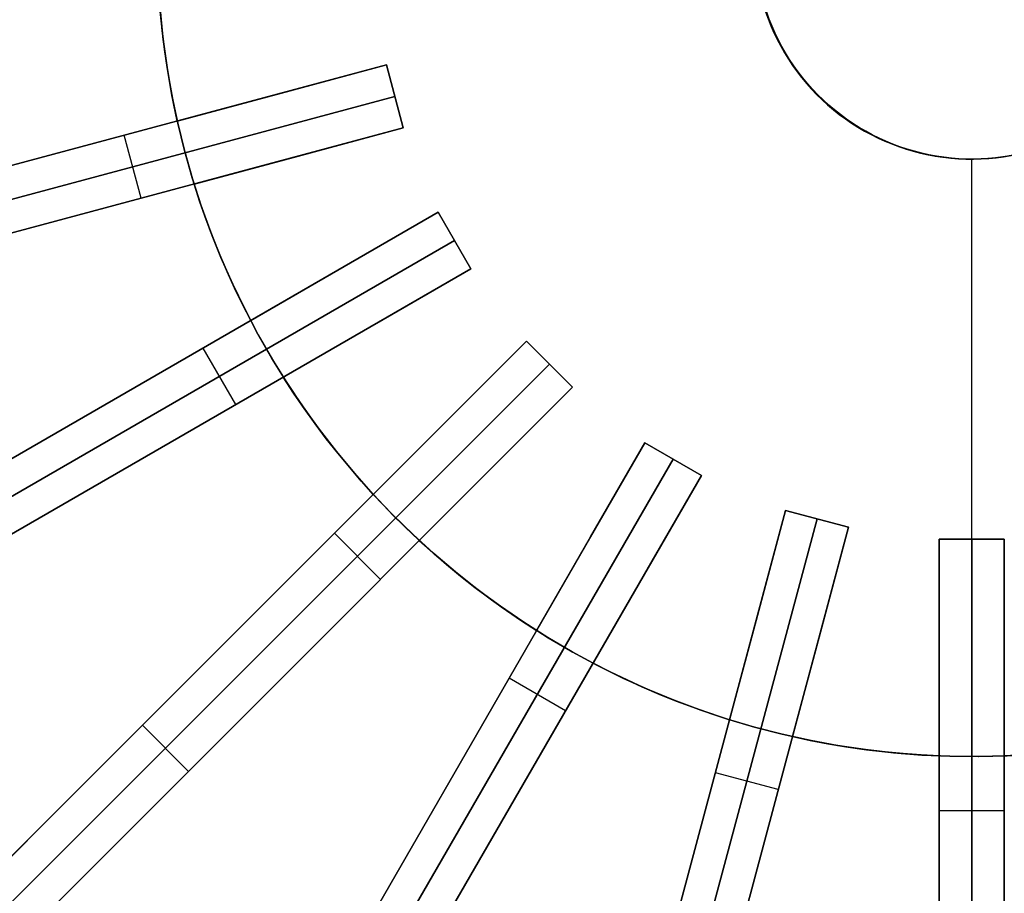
# Model space of a CAD drawing. Header units: millimetres. Extents: x 240 to 1220, y -2840 to -1860.
# Tile 5 of 21: x 555 to 736, y -2525 to -2364. Entities that reach past the tile are written whole.
import ezdxf

# ---------------------------------------------------------------- set-up
doc = ezdxf.new("R2010")
doc.units = ezdxf.units.MM

msp = doc.modelspace()

# ---------------------------------------------------------------- linework, layer by layer
at = {"extrusion": (3.33333e-05, -4.38842e-06, 1)}
msp.add_lwpolyline([(585.11, -2311.18), (583.85, -2316.23), (582.77, -2321.33), (581.86, -2326.46), (581.13, -2331.61), (580.58, -2336.79), (580.21, -2341.99), (580.03, -2347.2), (580.02, -2352.4), (580.19, -2357.61), (580.55, -2362.81), (581.08, -2367.99), (581.8, -2373.15), (582.69, -2378.28), (583.76, -2383.38), (585.01, -2388.44), (586.43, -2393.45), (588.03, -2398.41), (589.79, -2403.31), (591.73, -2408.14), (593.83, -2412.91), (596.1, -2417.6), (598.52, -2422.21), (601.11, -2426.73), (603.85, -2431.16), (606.75, -2435.49), (609.79, -2439.72), (612.98, -2443.84), (616.3, -2447.84), (619.77, -2451.73), (623.37, -2455.5), (627.1, -2459.14), (630.95, -2462.64), (634.92, -2466.02), (639, -2469.25), (643.2, -2472.33), (647.5, -2475.27), (651.9, -2478.06), (656.39, -2480.7), (660.97, -2483.17), (665.64, -2485.49), (670.38, -2487.64), (675.2, -2489.63), (680.08, -2491.45), (685.02, -2493.1), (690.02, -2494.57), (695.06, -2495.87), (700.15, -2497), (705.27, -2497.95), (710.42, -2498.72), (715.6, -2499.31), (720.79, -2499.72), (725.99, -2499.95), (731.2, -2500), (736.41, -2499.86), (741.61, -2499.55), (746.79, -2499.06), (751.96, -2498.38), (757.1, -2497.53), (762.21, -2496.5), (767.27, -2495.3), (772.3, -2493.91), (777.27, -2492.36), (782.18, -2490.63), (787.03, -2488.73), (791.81, -2486.67), (796.52, -2484.44), (801.15, -2482.05), (805.69, -2479.5), (810.14, -2476.8), (814.5, -2473.94), (818.75, -2470.93), (822.9, -2467.77), (826.93, -2464.48), (830.85, -2461.04), (834.64, -2457.47), (838.31, -2453.78), (841.85, -2449.95), (845.25, -2446.01), (848.51, -2441.95), (851.63, -2437.78), (854.61, -2433.5), (857.43, -2429.13), (860.1, -2424.65), (862.62, -2420.09), (864.97, -2415.44), (867.16, -2410.72), (869.19, -2405.92), (871.05, -2401.05), (872.73, -2396.12), (874.25, -2391.14), (875.59, -2386.11), (876.76, -2381.03), (877.74, -2375.92), (878.56, -2370.77), (879.19, -2365.6), (879.64, -2360.41), (879.91, -2355.21), (880, -2350)], dxfattribs=at)
at = {"extrusion": (-3.33333e-05, 4.38842e-06, 1)}
msp.add_lwpolyline([(880, -2350), (879.91, -2355.21), (879.64, -2360.41), (879.19, -2365.6), (878.56, -2370.77), (877.74, -2375.92), (876.76, -2381.03), (875.59, -2386.11), (874.25, -2391.14), (872.73, -2396.12), (871.05, -2401.05), (869.19, -2405.92), (867.16, -2410.72), (864.97, -2415.44), (862.62, -2420.09), (860.1, -2424.65), (857.43, -2429.13), (854.61, -2433.5), (851.63, -2437.78), (848.51, -2441.95), (845.25, -2446.01), (841.85, -2449.95), (838.31, -2453.78), (834.64, -2457.47), (830.85, -2461.04), (826.93, -2464.48), (822.9, -2467.77), (818.75, -2470.93), (814.5, -2473.94), (810.14, -2476.8), (805.69, -2479.5), (801.15, -2482.05), (796.52, -2484.44), (791.81, -2486.67), (787.03, -2488.73), (782.18, -2490.63), (777.27, -2492.36), (772.3, -2493.91), (767.27, -2495.3), (762.21, -2496.5), (757.1, -2497.53), (751.96, -2498.38), (746.79, -2499.06), (741.61, -2499.55), (736.41, -2499.86), (731.2, -2500), (725.99, -2499.95), (720.79, -2499.72), (715.6, -2499.31), (710.42, -2498.72), (705.27, -2497.95), (700.15, -2497), (695.06, -2495.87), (690.02, -2494.57), (685.02, -2493.1), (680.08, -2491.45), (675.2, -2489.63), (670.38, -2487.64), (665.64, -2485.49), (660.97, -2483.17), (656.39, -2480.7), (651.9, -2478.06), (647.5, -2475.27), (643.2, -2472.33), (639, -2469.25), (634.92, -2466.02), (630.95, -2462.64), (627.1, -2459.14), (623.37, -2455.5), (619.77, -2451.73), (616.3, -2447.84), (612.98, -2443.84), (609.79, -2439.72), (606.75, -2435.49), (603.85, -2431.16), (601.11, -2426.73), (598.52, -2422.21), (596.1, -2417.6), (593.83, -2412.91), (591.73, -2408.14), (589.79, -2403.31), (588.03, -2398.41), (586.43, -2393.45), (585.01, -2388.44), (583.76, -2383.38), (582.69, -2378.28), (581.8, -2373.15), (581.08, -2367.99), (580.55, -2362.81), (580.19, -2357.61), (580.02, -2352.4), (580.03, -2347.2), (580.21, -2341.99), (580.58, -2336.79), (581.13, -2331.61), (581.86, -2326.46), (582.77, -2321.33), (583.85, -2316.23), (585.11, -2311.18)], dxfattribs=at)
at = {"extrusion": (0.000125, -1.64566e-05, 1)}
for points in [[(691.27, -2339.63), (690.93, -2340.98), (690.64, -2342.34), (690.4, -2343.71), (690.21, -2345.08), (690.06, -2346.47), (689.96, -2347.85), (689.91, -2349.24), (689.91, -2350.63), (689.96, -2352.02), (690.05, -2353.4), (690.19, -2354.78), (690.39, -2356.16), (690.62, -2357.53), (690.91, -2358.89), (691.24, -2360.24), (691.62, -2361.57), (692.05, -2362.9), (692.52, -2364.2), (693.03, -2365.49), (693.59, -2366.76), (694.2, -2368.01), (694.85, -2369.24), (695.54, -2370.45), (696.27, -2371.63), (697.04, -2372.78), (697.85, -2373.91), (698.7, -2375.01), (699.59, -2376.08), (700.51, -2377.12), (701.47, -2378.12), (702.47, -2379.09), (703.49, -2380.03), (704.55, -2380.93), (705.64, -2381.79), (706.76, -2382.61), (707.91, -2383.39), (709.08, -2384.14), (710.28, -2384.84), (711.5, -2385.5), (712.74, -2386.12), (714.01, -2386.69), (715.29, -2387.22), (716.59, -2387.71), (717.91, -2388.15), (719.24, -2388.54), (720.59, -2388.89), (721.95, -2389.19), (723.31, -2389.44), (724.69, -2389.65), (726.07, -2389.8), (727.45, -2389.91), (728.84, -2389.97), (730.23, -2389.99), (731.62, -2389.95), (733, -2389.87), (734.38, -2389.74), (735.76, -2389.56), (737.13, -2389.33), (738.49, -2389.05), (739.85, -2388.73), (741.18, -2388.36), (742.51, -2387.95), (743.82, -2387.49), (745.11, -2386.98), (746.39, -2386.43), (747.65, -2385.84), (748.88, -2385.2), (750.09, -2384.52), (751.28, -2383.8), (752.44, -2383.04), (753.57, -2382.23), (754.68, -2381.39), (755.75, -2380.51), (756.8, -2379.6), (757.81, -2378.65), (758.79, -2377.66), (759.73, -2376.64), (760.64, -2375.59), (761.51, -2374.51), (762.34, -2373.4), (763.14, -2372.25), (763.89, -2371.09), (764.6, -2369.9), (765.27, -2368.68), (765.9, -2367.44), (766.48, -2366.18), (767.02, -2364.9), (767.52, -2363.6), (767.97, -2362.29), (768.37, -2360.96), (768.73, -2359.62), (769.04, -2358.26), (769.3, -2356.9), (769.52, -2355.53), (769.69, -2354.15), (769.81, -2352.76), (769.88, -2351.38), (769.91, -2349.99)], [(691.24, -2339.63), (690.9, -2340.98), (690.61, -2342.34), (690.37, -2343.71), (690.18, -2345.08), (690.03, -2346.46), (689.93, -2347.85), (689.88, -2349.24), (689.88, -2350.62), (689.93, -2352.01), (690.02, -2353.4), (690.17, -2354.78), (690.36, -2356.16), (690.59, -2357.53), (690.88, -2358.88), (691.21, -2360.23), (691.59, -2361.57), (692.02, -2362.89), (692.49, -2364.2), (693, -2365.49), (693.56, -2366.76), (694.17, -2368.01), (694.82, -2369.24), (695.51, -2370.44), (696.24, -2371.63), (697.01, -2372.78), (697.82, -2373.91), (698.67, -2375.01), (699.56, -2376.08), (700.48, -2377.11), (701.44, -2378.12), (702.44, -2379.09), (703.46, -2380.02), (704.52, -2380.92), (705.61, -2381.78), (706.73, -2382.61), (707.88, -2383.39), (709.05, -2384.13), (710.25, -2384.84), (711.47, -2385.5), (712.71, -2386.11), (713.98, -2386.69), (715.26, -2387.22), (716.56, -2387.7), (717.88, -2388.14), (719.21, -2388.54), (720.56, -2388.88), (721.92, -2389.18), (723.28, -2389.44), (724.66, -2389.64), (726.04, -2389.8), (727.42, -2389.91), (728.81, -2389.97), (730.2, -2389.98), (731.59, -2389.95), (732.97, -2389.86), (734.36, -2389.73), (735.73, -2389.55), (737.1, -2389.33), (738.46, -2389.05), (739.82, -2388.73), (741.16, -2388.36), (742.48, -2387.95), (743.79, -2387.49), (745.09, -2386.98), (746.36, -2386.43), (747.62, -2385.83), (748.85, -2385.2), (750.06, -2384.52), (751.25, -2383.8), (752.41, -2383.03), (753.54, -2382.23), (754.65, -2381.39), (755.72, -2380.51), (756.77, -2379.59), (757.78, -2378.64), (758.76, -2377.66), (759.7, -2376.64), (760.61, -2375.59), (761.48, -2374.5), (762.31, -2373.39), (763.11, -2372.25), (763.86, -2371.08), (764.57, -2369.89), (765.24, -2368.67), (765.87, -2367.44), (766.45, -2366.18), (766.99, -2364.9), (767.49, -2363.6), (767.94, -2362.28), (768.34, -2360.95), (768.7, -2359.61), (769.01, -2358.26), (769.27, -2356.89), (769.49, -2355.52), (769.66, -2354.14), (769.78, -2352.76), (769.85, -2351.37), (769.88, -2349.98)]]:
    msp.add_lwpolyline(points, dxfattribs=at)
at = {"extrusion": (-0.000125, 1.64566e-05, 1)}
msp.add_lwpolyline([(770.1, -2350.01), (770.07, -2351.4), (770, -2352.79), (769.88, -2354.17), (769.71, -2355.55), (769.49, -2356.92), (769.23, -2358.29), (768.92, -2359.64), (768.56, -2360.98), (768.16, -2362.31), (767.71, -2363.63), (767.21, -2364.92), (766.67, -2366.2), (766.09, -2367.46), (765.46, -2368.7), (764.79, -2369.92), (764.08, -2371.11), (763.32, -2372.28), (762.53, -2373.42), (761.7, -2374.53), (760.83, -2375.61), (759.92, -2376.67), (758.98, -2377.69), (758, -2378.67), (756.99, -2379.62), (755.94, -2380.54), (754.87, -2381.42), (753.76, -2382.26), (752.63, -2383.06), (751.47, -2383.82), (750.28, -2384.55), (749.07, -2385.23), (747.83, -2385.86), (746.58, -2386.46), (745.3, -2387.01), (744.01, -2387.51), (742.7, -2387.97), (741.37, -2388.39), (740.03, -2388.76), (738.68, -2389.08), (737.32, -2389.35), (735.95, -2389.58), (734.57, -2389.76), (733.19, -2389.89), (731.8, -2389.98), (730.42, -2390.01), (729.03, -2390), (727.64, -2389.94), (726.25, -2389.83), (724.87, -2389.67), (723.5, -2389.47), (722.13, -2389.21), (720.78, -2388.91), (719.43, -2388.57), (718.1, -2388.17), (716.78, -2387.73), (715.48, -2387.25), (714.2, -2386.72), (712.93, -2386.14), (711.69, -2385.53), (710.47, -2384.87), (709.27, -2384.16), (708.1, -2383.42), (706.95, -2382.63), (705.83, -2381.81), (704.74, -2380.95), (703.68, -2380.05), (702.65, -2379.12), (701.66, -2378.15), (700.7, -2377.14), (699.78, -2376.1), (698.89, -2375.04), (698.04, -2373.94), (697.23, -2372.81), (696.46, -2371.65), (695.72, -2370.47), (695.03, -2369.27), (694.39, -2368.04), (693.78, -2366.79), (693.22, -2365.52), (692.71, -2364.23), (692.24, -2362.92), (691.81, -2361.6), (691.43, -2360.26), (691.1, -2358.91), (690.81, -2357.55), (690.57, -2356.19), (690.38, -2354.81), (690.24, -2353.43), (690.15, -2352.04), (690.1, -2350.65), (690.1, -2349.26), (690.15, -2347.88), (690.25, -2346.49), (690.4, -2345.11), (690.59, -2343.73), (690.83, -2342.37), (691.12, -2341.01), (691.46, -2339.66)], dxfattribs=at)
for points in [[(580.12, -2356), (580.29, -2359.31), (580.53, -2362.64), (580.85, -2365.99), (581.25, -2369.36), (581.74, -2372.75), (582.3, -2376.15), (582.94, -2379.57), (583.67, -2383)], [(580.12, -2356), (580.29, -2359.31), (580.53, -2362.64), (580.85, -2365.99), (581.25, -2369.36), (581.74, -2372.75), (582.3, -2376.15), (582.94, -2379.57), (583.67, -2383)], [(580.12, -2356), (580.3, -2359.5), (580.56, -2362.97), (580.9, -2366.4), (581.31, -2369.8), (581.8, -2373.16), (582.36, -2376.48), (582.98, -2379.76), (583.67, -2383)], [(580.12, -2356), (580.3, -2359.5), (580.56, -2362.97), (580.9, -2366.4), (581.31, -2369.8), (581.8, -2373.16), (582.36, -2376.48), (582.98, -2379.76), (583.67, -2383)], [(580.12, -2356), (580.29, -2359.31), (580.53, -2362.64), (580.85, -2365.99), (581.25, -2369.36), (581.74, -2372.75), (582.3, -2376.15), (582.94, -2379.57), (583.67, -2383)], [(583.67, -2383), (582.98, -2379.76), (582.36, -2376.48), (581.8, -2373.16), (581.31, -2369.8), (580.9, -2366.4), (580.56, -2362.97), (580.3, -2359.5), (580.12, -2356)], [(580.56, -2363), (581.11, -2368.18), (581.83, -2373.34), (582.73, -2378.47), (583.8, -2383.56), (585.06, -2388.61), (586.48, -2393.62), (588.08, -2398.58), (589.85, -2403.47), (591.79, -2408.3), (593.9, -2413.06), (596.17, -2417.75), (598.6, -2422.35), (601.19, -2426.87), (603.94, -2431.3), (606.84, -2435.62), (609.88, -2439.84), (613.07, -2443.96), (616.41, -2447.96), (619.87, -2451.84), (623.47, -2455.6), (627.2, -2459.24), (631.06, -2462.74), (635.03, -2466.11), (639.12, -2469.33), (643.31, -2472.41), (647.61, -2475.35), (652.01, -2478.13), (656.51, -2480.76), (661.09, -2483.23), (665.76, -2485.55), (670.5, -2487.69), (675.31, -2489.68), (680.19, -2491.49), (685.14, -2493.13), (690.13, -2494.6), (695.17, -2495.9), (700.26, -2497.02), (705.38, -2497.97), (710.53, -2498.73), (715.7, -2499.32), (720.89, -2499.72), (726.1, -2499.95), (731.3, -2499.99), (736.51, -2499.86)], [(692.61, -2364.21), (693.13, -2365.5), (693.69, -2366.78), (694.29, -2368.03), (694.94, -2369.26), (695.63, -2370.46), (696.36, -2371.64), (697.13, -2372.8), (697.94, -2373.92), (698.79, -2375.02), (699.68, -2376.09), (700.61, -2377.13), (701.57, -2378.13), (702.56, -2379.1), (703.59, -2380.04), (704.64, -2380.94), (705.73, -2381.8), (706.85, -2382.62), (708, -2383.41), (709.17, -2384.15), (710.37, -2384.85), (711.59, -2385.51), (712.84, -2386.13), (714.1, -2386.71), (715.39, -2387.23), (716.69, -2387.72), (718.01, -2388.16), (719.34, -2388.55), (720.68, -2388.9), (722.04, -2389.2), (723.41, -2389.45), (724.78, -2389.66), (726.16, -2389.82), (727.54, -2389.92), (728.93, -2389.99), (730.32, -2390), (731.71, -2389.96), (733.1, -2389.88), (734.48, -2389.75), (735.86, -2389.57), (737.23, -2389.34)], [(692.63, -2364.26), (693.15, -2365.55), (693.71, -2366.82), (694.31, -2368.07), (694.96, -2369.29), (695.65, -2370.5), (696.38, -2371.68), (697.16, -2372.83), (697.97, -2373.96), (698.82, -2375.06), (699.71, -2376.12), (700.63, -2377.16), (701.59, -2378.16), (702.59, -2379.13), (703.62, -2380.06), (704.67, -2380.96), (705.76, -2381.82), (706.88, -2382.64), (708.03, -2383.43), (709.2, -2384.17), (710.4, -2384.87), (711.62, -2385.53), (712.87, -2386.15), (714.13, -2386.72), (715.42, -2387.25), (716.72, -2387.73), (718.04, -2388.17), (719.37, -2388.56), (720.71, -2388.91), (722.07, -2389.21), (723.43, -2389.46), (724.81, -2389.66), (726.19, -2389.82), (727.57, -2389.93), (728.96, -2389.99), (730.35, -2390), (731.74, -2389.96), (733.12, -2389.88), (734.5, -2389.75), (735.88, -2389.57), (737.25, -2389.34)], [(737.25, -2389.34), (735.88, -2389.57), (734.5, -2389.75), (733.12, -2389.88), (731.74, -2389.96), (730.35, -2390), (728.96, -2389.99), (727.57, -2389.93), (726.19, -2389.82), (724.81, -2389.66), (723.43, -2389.46), (722.07, -2389.21), (720.71, -2388.91), (719.37, -2388.56), (718.04, -2388.17), (716.72, -2387.73), (715.42, -2387.25), (714.13, -2386.72), (712.87, -2386.15), (711.62, -2385.53), (710.4, -2384.87), (709.2, -2384.17), (708.03, -2383.43), (706.88, -2382.64), (705.76, -2381.82), (704.67, -2380.96), (703.62, -2380.06), (702.59, -2379.13), (701.59, -2378.16), (700.63, -2377.16), (699.71, -2376.12), (698.82, -2375.06), (697.97, -2373.96), (697.16, -2372.83), (696.38, -2371.68), (695.65, -2370.5), (694.96, -2369.29), (694.31, -2368.07), (693.71, -2366.82), (693.15, -2365.55), (692.63, -2364.26)], [(622.2, -2372.67), (525.6, -2398.56)], [(525.6, -2398.56), (622.2, -2372.67)], [(622.2, -2372.67), (602.88, -2377.85)], [(602.88, -2377.85), (622.2, -2372.67)], [(622.2, -2372.67), (602.88, -2377.85)], [(602.88, -2377.85), (622.2, -2372.67)], [(625.3, -2384.27), (622.2, -2372.67)], [(622.2, -2372.67), (625.3, -2384.27)], [(622.2, -2372.67), (625.3, -2384.27)], [(622.2, -2372.67), (625.3, -2384.27)], [(622.2, -2372.67), (625.3, -2384.27)], [(622.2, -2372.67), (625.3, -2384.27)], [(625.3, -2384.27), (622.2, -2372.67)], [(625.3, -2384.27), (622.2, -2372.67)], [(625.3, -2384.27), (622.2, -2372.67)], [(527.16, -2404.35), (623.75, -2378.47)], [(623.75, -2378.47), (527.16, -2404.35)], [(602.88, -2377.85), (583.67, -2383)], [(583.67, -2383), (602.88, -2377.85)], [(602.88, -2377.85), (583.67, -2383)], [(583.67, -2383), (602.88, -2377.85)], [(528.71, -2410.15), (625.3, -2384.27)], [(625.3, -2384.27), (528.71, -2410.15)], [(605.98, -2389.44), (625.3, -2384.27)], [(625.3, -2384.27), (605.98, -2389.44)], [(605.98, -2389.44), (625.3, -2384.27)], [(625.3, -2384.27), (605.98, -2389.44)], [(577, -2397.21), (573.9, -2385.62)], [(577, -2397.21), (573.9, -2385.62)], [(586.78, -2394.59), (605.98, -2389.44)], [(605.98, -2389.44), (586.78, -2394.59)], [(586.78, -2394.59), (605.98, -2389.44)], [(605.98, -2389.44), (586.78, -2394.59)], [(730, -2460), (730, -2390)], [(730, -2460), (730, -2390)], [(730, -2460), (730, -2390)], [(730, -2460), (730, -2390)], [(586.78, -2394.59), (587.8, -2397.74), (588.9, -2400.89), (590.07, -2404.04), (591.33, -2407.2), (592.67, -2410.35), (594.1, -2413.49), (595.61, -2416.62), (597.2, -2419.74)], [(586.78, -2394.59), (587.8, -2397.74), (588.9, -2400.89), (590.07, -2404.04), (591.33, -2407.2), (592.67, -2410.35), (594.1, -2413.49), (595.61, -2416.62), (597.2, -2419.74)], [(586.78, -2394.59), (587.86, -2397.92), (589.01, -2401.2), (590.22, -2404.43), (591.5, -2407.61), (592.84, -2410.73), (594.24, -2413.79), (595.69, -2416.8), (597.2, -2419.74)], [(586.78, -2394.59), (587.86, -2397.92), (589.01, -2401.2), (590.22, -2404.43), (591.5, -2407.61), (592.84, -2410.73), (594.24, -2413.79), (595.69, -2416.8), (597.2, -2419.74)], [(586.78, -2394.59), (587.8, -2397.74), (588.9, -2400.89), (590.07, -2404.04), (591.33, -2407.2), (592.67, -2410.35), (594.1, -2413.49), (595.61, -2416.62), (597.2, -2419.74)], [(597.2, -2419.74), (595.69, -2416.8), (594.24, -2413.79), (592.84, -2410.73), (591.5, -2407.61), (590.22, -2404.43), (589.01, -2401.2), (587.86, -2397.92), (586.78, -2394.59)], [(631.74, -2399.8), (545.13, -2449.8)], [(545.13, -2449.8), (631.74, -2399.8)], [(631.74, -2399.8), (614.42, -2409.8)], [(614.42, -2409.8), (631.74, -2399.8)], [(631.74, -2399.8), (614.42, -2409.8)], [(614.42, -2409.8), (631.74, -2399.8)], [(637.74, -2410.2), (631.74, -2399.8)], [(631.74, -2399.8), (637.74, -2410.2)], [(631.74, -2399.8), (637.74, -2410.2)], [(631.74, -2399.8), (637.74, -2410.2)], [(631.74, -2399.8), (637.74, -2410.2)], [(631.74, -2399.8), (637.74, -2410.2)], [(637.74, -2410.2), (631.74, -2399.8)], [(637.74, -2410.2), (631.74, -2399.8)], [(637.74, -2410.2), (631.74, -2399.8)], [(548.13, -2455), (634.74, -2405)], [(634.74, -2405), (548.13, -2455)], [(614.42, -2409.8), (597.2, -2419.74)], [(597.2, -2419.74), (614.42, -2409.8)], [(614.42, -2409.8), (597.2, -2419.74)], [(597.2, -2419.74), (614.42, -2409.8)], [(551.13, -2460.2), (637.74, -2410.2)], [(637.74, -2410.2), (551.13, -2460.2)], [(620.42, -2420.2), (637.74, -2410.2)], [(637.74, -2410.2), (620.42, -2420.2)], [(620.42, -2420.2), (637.74, -2410.2)], [(637.74, -2410.2), (620.42, -2420.2)], [(603.2, -2430.14), (620.42, -2420.2)], [(620.42, -2420.2), (603.2, -2430.14)], [(603.2, -2430.14), (620.42, -2420.2)], [(620.42, -2420.2), (603.2, -2430.14)], [(647.98, -2423.54), (577.26, -2494.25)], [(577.26, -2494.25), (647.98, -2423.54)], [(647.98, -2423.54), (633.83, -2437.68)], [(633.83, -2437.68), (647.98, -2423.54)], [(647.98, -2423.54), (633.83, -2437.68)], [(633.83, -2437.68), (647.98, -2423.54)], [(656.46, -2432.02), (647.98, -2423.54)], [(647.98, -2423.54), (656.46, -2432.02)], [(647.98, -2423.54), (656.46, -2432.02)], [(647.98, -2423.54), (656.46, -2432.02)], [(647.98, -2423.54), (656.46, -2432.02)], [(647.98, -2423.54), (656.46, -2432.02)], [(656.46, -2432.02), (647.98, -2423.54)], [(656.46, -2432.02), (647.98, -2423.54)], [(656.46, -2432.02), (647.98, -2423.54)], [(594.44, -2435.2), (588.44, -2424.8)], [(594.44, -2435.2), (588.44, -2424.8)], [(581.51, -2498.49), (652.22, -2427.78)], [(652.22, -2427.78), (581.51, -2498.49)], [(603.2, -2430.14), (605, -2432.91), (606.88, -2435.68), (608.83, -2438.42), (610.86, -2441.14), (612.97, -2443.83), (615.16, -2446.5), (617.43, -2449.14), (619.78, -2451.74)], [(603.2, -2430.14), (605, -2432.91), (606.88, -2435.68), (608.83, -2438.42), (610.86, -2441.14), (612.97, -2443.83), (615.16, -2446.5), (617.43, -2449.14), (619.78, -2451.74)], [(603.2, -2430.14), (605.11, -2433.08), (607.07, -2435.95), (609.07, -2438.75), (611.13, -2441.49), (613.23, -2444.16), (615.38, -2446.75), (617.56, -2449.28), (619.78, -2451.74)], [(603.2, -2430.14), (605.11, -2433.08), (607.07, -2435.95), (609.07, -2438.75), (611.13, -2441.49), (613.23, -2444.16), (615.38, -2446.75), (617.56, -2449.28), (619.78, -2451.74)], [(603.2, -2430.14), (605, -2432.91), (606.88, -2435.68), (608.83, -2438.42), (610.86, -2441.14), (612.97, -2443.83), (615.16, -2446.5), (617.43, -2449.14), (619.78, -2451.74)], [(619.78, -2451.74), (617.56, -2449.28), (615.38, -2446.75), (613.23, -2444.16), (611.13, -2441.49), (609.07, -2438.75), (607.07, -2435.95), (605.11, -2433.08), (603.2, -2430.14)], [(585.75, -2502.74), (656.46, -2432.02)], [(656.46, -2432.02), (585.75, -2502.74)], [(642.32, -2446.17), (656.46, -2432.02)], [(656.46, -2432.02), (642.32, -2446.17)], [(642.32, -2446.17), (656.46, -2432.02)], [(656.46, -2432.02), (642.32, -2446.17)], [(633.83, -2437.68), (619.78, -2451.74)], [(619.78, -2451.74), (633.83, -2437.68)], [(633.83, -2437.68), (619.78, -2451.74)], [(619.78, -2451.74), (633.83, -2437.68)], [(669.8, -2442.26), (619.8, -2528.87)], [(619.8, -2528.87), (669.8, -2442.26)], [(669.8, -2442.26), (659.8, -2459.58)], [(659.8, -2459.58), (669.8, -2442.26)], [(669.8, -2442.26), (659.8, -2459.58)], [(659.8, -2459.58), (669.8, -2442.26)], [(680.2, -2448.26), (669.8, -2442.26)], [(669.8, -2442.26), (680.2, -2448.26)], [(669.8, -2442.26), (680.2, -2448.26)], [(669.8, -2442.26), (680.2, -2448.26)], [(669.8, -2442.26), (680.2, -2448.26)], [(669.8, -2442.26), (680.2, -2448.26)], [(680.2, -2448.26), (669.8, -2442.26)], [(680.2, -2448.26), (669.8, -2442.26)], [(680.2, -2448.26), (669.8, -2442.26)], [(625, -2531.87), (675, -2445.26)], [(675, -2445.26), (625, -2531.87)], [(628.26, -2460.22), (642.32, -2446.17)], [(642.32, -2446.17), (628.26, -2460.22)], [(628.26, -2460.22), (642.32, -2446.17)], [(642.32, -2446.17), (628.26, -2460.22)], [(630.2, -2534.87), (680.2, -2448.26)], [(680.2, -2448.26), (630.2, -2534.87)], [(670.2, -2465.58), (680.2, -2448.26)], [(680.2, -2448.26), (670.2, -2465.58)], [(670.2, -2465.58), (680.2, -2448.26)], [(680.2, -2448.26), (670.2, -2465.58)], [(695.73, -2454.7), (669.85, -2551.29)], [(669.85, -2551.29), (695.73, -2454.7)], [(695.73, -2454.7), (690.56, -2474.02)], [(690.56, -2474.02), (695.73, -2454.7)], [(695.73, -2454.7), (690.56, -2474.02)], [(690.56, -2474.02), (695.73, -2454.7)], [(707.33, -2457.8), (695.73, -2454.7)], [(695.73, -2454.7), (707.33, -2457.8)], [(695.73, -2454.7), (707.33, -2457.8)], [(695.73, -2454.7), (707.33, -2457.8)], [(695.73, -2454.7), (707.33, -2457.8)], [(695.73, -2454.7), (707.33, -2457.8)], [(707.33, -2457.8), (695.73, -2454.7)], [(707.33, -2457.8), (695.73, -2454.7)], [(707.33, -2457.8), (695.73, -2454.7)], [(675.65, -2552.84), (701.53, -2456.25)], [(701.53, -2456.25), (675.65, -2552.84)], [(621.11, -2467.38), (612.62, -2458.89)], [(621.11, -2467.38), (612.62, -2458.89)], [(681.44, -2554.4), (707.33, -2457.8)], [(707.33, -2457.8), (681.44, -2554.4)], [(702.15, -2477.12), (707.33, -2457.8)], [(707.33, -2457.8), (702.15, -2477.12)], [(702.15, -2477.12), (707.33, -2457.8)], [(707.33, -2457.8), (702.15, -2477.12)], [(628.26, -2460.22), (630.72, -2462.44), (633.25, -2464.62), (635.84, -2466.77), (638.51, -2468.87), (641.25, -2470.93), (644.05, -2472.93), (646.92, -2474.89), (649.86, -2476.8)], [(628.26, -2460.22), (630.72, -2462.44), (633.25, -2464.62), (635.84, -2466.77), (638.51, -2468.87), (641.25, -2470.93), (644.05, -2472.93), (646.92, -2474.89), (649.86, -2476.8)], [(628.26, -2460.22), (630.86, -2462.57), (633.5, -2464.84), (636.17, -2467.03), (638.86, -2469.14), (641.58, -2471.17), (644.32, -2473.12), (647.09, -2475), (649.86, -2476.8)], [(628.26, -2460.22), (630.86, -2462.57), (633.5, -2464.84), (636.17, -2467.03), (638.86, -2469.14), (641.58, -2471.17), (644.32, -2473.12), (647.09, -2475), (649.86, -2476.8)], [(628.26, -2460.22), (630.72, -2462.44), (633.25, -2464.62), (635.84, -2466.77), (638.51, -2468.87), (641.25, -2470.93), (644.05, -2472.93), (646.92, -2474.89), (649.86, -2476.8)], [(649.86, -2476.8), (647.09, -2475), (644.32, -2473.12), (641.58, -2471.17), (638.86, -2469.14), (636.17, -2467.03), (633.5, -2464.84), (630.86, -2462.57), (628.26, -2460.22)], [(659.8, -2459.58), (649.86, -2476.8)], [(649.86, -2476.8), (659.8, -2459.58)], [(659.8, -2459.58), (649.86, -2476.8)], [(649.86, -2476.8), (659.8, -2459.58)], [(736, -2460), (724, -2460)], [(724, -2460), (736, -2460)], [(724, -2460), (736, -2460)], [(724, -2460), (736, -2460)], [(724, -2460), (736, -2460)], [(724, -2460), (724, -2560)], [(724, -2560), (724, -2460)], [(724, -2460), (736, -2460)], [(724, -2460), (724, -2480)], [(724, -2480), (724, -2460)], [(724, -2460), (724, -2480)], [(724, -2480), (724, -2460)], [(736, -2460), (724, -2460)], [(736, -2460), (724, -2460)], [(736, -2460), (724, -2460)], [(730, -2560), (730, -2460)], [(730, -2460), (730, -2560)], [(736, -2560), (736, -2460)], [(736, -2460), (736, -2560)], [(736, -2480), (736, -2460)], [(736, -2460), (736, -2480)], [(736, -2480), (736, -2460)], [(736, -2460), (736, -2480)], [(660.26, -2482.8), (670.2, -2465.58)], [(670.2, -2465.58), (660.26, -2482.8)], [(660.26, -2482.8), (670.2, -2465.58)], [(670.2, -2465.58), (660.26, -2482.8)], [(690.56, -2474.02), (685.41, -2493.22)], [(685.41, -2493.22), (690.56, -2474.02)], [(690.56, -2474.02), (685.41, -2493.22)], [(685.41, -2493.22), (690.56, -2474.02)], [(697, -2496.33), (702.15, -2477.12)], [(702.15, -2477.12), (697, -2496.33)], [(697, -2496.33), (702.15, -2477.12)], [(702.15, -2477.12), (697, -2496.33)], [(724, -2480), (724, -2499.88)], [(724, -2499.88), (724, -2480)], [(724, -2480), (724, -2499.88)], [(724, -2499.88), (724, -2480)], [(736, -2499.88), (736, -2480)], [(736, -2480), (736, -2499.88)], [(736, -2499.88), (736, -2480)], [(736, -2480), (736, -2499.88)], [(660.26, -2482.8), (663.2, -2484.31), (666.21, -2485.76), (669.27, -2487.16), (672.39, -2488.5), (675.57, -2489.78), (678.8, -2490.99), (682.08, -2492.14), (685.41, -2493.22)], [(660.26, -2482.8), (663.2, -2484.31), (666.21, -2485.76), (669.27, -2487.16), (672.39, -2488.5), (675.57, -2489.78), (678.8, -2490.99), (682.08, -2492.14), (685.41, -2493.22)], [(660.26, -2482.8), (663.38, -2484.39), (666.51, -2485.9), (669.65, -2487.33), (672.8, -2488.67), (675.96, -2489.93), (679.11, -2491.1), (682.26, -2492.2), (685.41, -2493.22)], [(660.26, -2482.8), (663.38, -2484.39), (666.51, -2485.9), (669.65, -2487.33), (672.8, -2488.67), (675.96, -2489.93), (679.11, -2491.1), (682.26, -2492.2), (685.41, -2493.22)], [(660.26, -2482.8), (663.2, -2484.31), (666.21, -2485.76), (669.27, -2487.16), (672.39, -2488.5), (675.57, -2489.78), (678.8, -2490.99), (682.08, -2492.14), (685.41, -2493.22)], [(685.41, -2493.22), (682.26, -2492.2), (679.11, -2491.1), (675.96, -2489.93), (672.8, -2488.67), (669.65, -2487.33), (666.51, -2485.9), (663.38, -2484.39), (660.26, -2482.8)], [(655.2, -2491.56), (644.8, -2485.56)], [(655.2, -2491.56), (644.8, -2485.56)], [(379.28, -2692.24), (577.26, -2494.25)], [(577.26, -2494.25), (449.99, -2621.53)], [(577.26, -2494.25), (563.12, -2508.39)], [(563.12, -2508.39), (577.26, -2494.25)], [(577.26, -2494.25), (585.75, -2502.74)], [(577.26, -2494.25), (585.75, -2502.74)], [(577.26, -2494.25), (585.75, -2502.74)], [(577.26, -2494.25), (585.75, -2502.74)], [(577.26, -2494.25), (585.75, -2502.74)], [(577.26, -2494.25), (585.75, -2502.74)], [(577.26, -2494.25), (585.75, -2502.74)], [(585.75, -2502.74), (577.26, -2494.25)], [(585.75, -2502.74), (577.26, -2494.25)], [(585.75, -2502.74), (577.26, -2494.25)], [(697, -2496.33), (700.24, -2497.02), (703.52, -2497.64), (706.84, -2498.2), (710.2, -2498.69), (713.6, -2499.1), (717.03, -2499.44), (720.5, -2499.7), (724, -2499.88)], [(697, -2496.33), (700.24, -2497.02), (703.52, -2497.64), (706.84, -2498.2), (710.2, -2498.69), (713.6, -2499.1), (717.03, -2499.44), (720.5, -2499.7), (724, -2499.88)], [(697, -2496.33), (700.43, -2497.06), (703.85, -2497.7), (707.25, -2498.26), (710.64, -2498.75), (714.01, -2499.15), (717.36, -2499.47), (720.69, -2499.71), (724, -2499.88)], [(697, -2496.33), (700.43, -2497.06), (703.85, -2497.7), (707.25, -2498.26), (710.64, -2498.75), (714.01, -2499.15), (717.36, -2499.47), (720.69, -2499.71), (724, -2499.88)], [(697, -2496.33), (700.24, -2497.02), (703.52, -2497.64), (706.84, -2498.2), (710.2, -2498.69), (713.6, -2499.1), (717.03, -2499.44), (720.5, -2499.7), (724, -2499.88)], [(724, -2499.88), (720.69, -2499.71), (717.36, -2499.47), (714.01, -2499.15), (710.64, -2498.75), (707.25, -2498.26), (703.85, -2497.7), (700.43, -2497.06), (697, -2496.33)], [(736, -2499.88), (739.31, -2499.71), (742.64, -2499.47), (745.99, -2499.15), (749.36, -2498.75), (752.75, -2498.26), (756.15, -2497.7), (759.57, -2497.06), (763, -2496.33)], [(736, -2499.88), (739.31, -2499.71), (742.64, -2499.47), (745.99, -2499.15), (749.36, -2498.75), (752.75, -2498.26), (756.15, -2497.7), (759.57, -2497.06), (763, -2496.33)], [(763, -2496.33), (759.76, -2497.02), (756.48, -2497.64), (753.16, -2498.2), (749.8, -2498.69), (746.4, -2499.1), (742.97, -2499.44), (739.5, -2499.7), (736, -2499.88)], [(581.51, -2498.49), (383.52, -2696.48)], [(454.23, -2625.77), (581.51, -2498.49)], [(730, -2560), (730, -2500)], [(730, -2560), (730, -2500)], [(585.75, -2502.74), (387.76, -2700.72)], [(458.47, -2630.01), (585.75, -2502.74)], [(571.61, -2516.88), (585.75, -2502.74)], [(585.75, -2502.74), (571.61, -2516.88)], [(694.38, -2506.1), (682.79, -2503)], [(694.38, -2506.1), (682.79, -2503)], [(563.12, -2508.39), (549.03, -2522.48)], [(549.03, -2522.48), (563.12, -2508.39)], [(736, -2510), (724, -2510)], [(736, -2510), (724, -2510)], [(557.52, -2530.97), (571.61, -2516.88)], [(571.61, -2516.88), (557.52, -2530.97)]]:
    msp.add_lwpolyline(points)
at = {"extrusion": (1, 0, 0)}
for points in [[(-2372.67, 762), (-2372.67, 988)], [(-2372.67, 1000), (-2372.67, 1050)], [(-2372.67, 700), (-2372.67, 750)], [(-2378.47, 988), (-2378.47, 762)], [(-2378.47, 1050), (-2378.47, 1000)], [(-2378.47, 750), (-2378.47, 700)], [(-2383, 750), (-2383, 762)], [(-2383, 988), (-2383, 1000)], [(-2384.27, 750), (-2384.27, 700)], [(-2384.27, 988), (-2384.27, 762)], [(-2384.27, 1050), (-2384.27, 1000)], [(-2390, 749.99), (-2390, 762.01)], [(-2390, 1000), (-2390, 987.99)], [(-2394.59, 762), (-2394.59, 750)], [(-2394.59, 1000), (-2394.59, 988)], [(-2399.8, 762), (-2399.8, 988)], [(-2399.8, 1000), (-2399.8, 1050)], [(-2399.8, 700), (-2399.8, 750)], [(-2405, 988), (-2405, 762)], [(-2405, 1050), (-2405, 1000)], [(-2405, 750), (-2405, 700)], [(-2410.2, 750), (-2410.2, 700)], [(-2410.2, 988), (-2410.2, 762)], [(-2410.2, 1050), (-2410.2, 1000)], [(-2419.74, 750), (-2419.74, 762)], [(-2419.74, 988), (-2419.74, 1000)], [(-2423.54, 762), (-2423.54, 988)], [(-2423.54, 1000), (-2423.54, 1050)], [(-2423.54, 700), (-2423.54, 750)], [(-2427.78, 988), (-2427.78, 762)], [(-2427.78, 1050), (-2427.78, 1000)], [(-2427.78, 750), (-2427.78, 700)], [(-2430.14, 762), (-2430.14, 750)], [(-2430.14, 988), (-2430.14, 1000)], [(-2432.02, 750), (-2432.02, 700)], [(-2432.02, 988), (-2432.02, 762)], [(-2432.02, 1050), (-2432.02, 1000)], [(-2442.26, 762), (-2442.26, 988)], [(-2442.26, 1000), (-2442.26, 1050)], [(-2442.26, 700), (-2442.26, 750)], [(-2445.26, 988), (-2445.26, 762)], [(-2445.26, 1050), (-2445.26, 1000)], [(-2445.26, 750), (-2445.26, 700)], [(-2448.26, 750), (-2448.26, 700)], [(-2448.26, 988), (-2448.26, 762)], [(-2448.26, 1050), (-2448.26, 1000)], [(-2451.74, 750), (-2451.74, 762)], [(-2451.74, 988), (-2451.74, 1000)], [(-2454.7, 762), (-2454.7, 988)], [(-2454.7, 1000), (-2454.7, 1050)], [(-2454.7, 700), (-2454.7, 750)], [(-2456.25, 988), (-2456.25, 762)], [(-2456.25, 1050), (-2456.25, 1000)], [(-2456.25, 750), (-2456.25, 700)], [(-2457.8, 750), (-2457.8, 700)], [(-2457.8, 988), (-2457.8, 762)], [(-2457.8, 1050), (-2457.8, 1000)], [(-2460.22, 762), (-2460.22, 750)], [(-2460.22, 988), (-2460.22, 1000)], [(-2460, 762), (-2460, 988)], [(-2460, 1000), (-2460, 1050)], [(-2460, 700), (-2460, 750)], [(-2460, 988), (-2460, 762)], [(-2460, 1050), (-2460, 1000)], [(-2460, 750), (-2460, 700)], [(-2460, 750), (-2460, 700)], [(-2460, 988), (-2460, 762)], [(-2460, 1050), (-2460, 1000)], [(-2476.8, 750), (-2476.8, 762)], [(-2476.8, 988), (-2476.8, 1000)], [(-2482.8, 762), (-2482.8, 750)], [(-2482.8, 988), (-2482.8, 1000)], [(-2493.22, 750), (-2493.22, 762)], [(-2493.22, 988), (-2493.22, 1000)], [(-2494.25, 1050), (-2494.25, 800)], [(-2494.25, -50), (-2494.25, -6)], [(-2494.25, 6), (-2494.25, 50)], [(-2496.33, 762), (-2496.33, 750)], [(-2496.33, 988), (-2496.33, 1000)], [(-2498.49, 800), (-2498.49, 1050)], [(-2498.49, -6), (-2498.49, -50)], [(-2498.49, 50), (-2498.49, 6)], [(-2499.88, 750), (-2499.88, 762)], [(-2499.88, 988), (-2499.88, 1000)], [(-2500, -6.01), (-2500, 6.01)], [(-2499.88, 762), (-2499.88, 750)], [(-2499.88, 988), (-2499.88, 1000)], [(-2502.74, 800), (-2502.74, 1050)], [(-2502.74, -6), (-2502.74, -50)], [(-2502.74, 50), (-2502.74, 6)]]:
    msp.add_lwpolyline(points, dxfattribs=at)
at = {"extrusion": (-0.707107, 0.707107, -2.06552e-15)}
msp.add_lwpolyline([(1355.51, 800), (1365.07, 799.84), (1374.62, 799.35), (1384.15, 798.53), (1393.64, 797.39), (1403.09, 795.93), (1412.48, 794.14), (1421.81, 792.04), (1431.06, 789.62), (1440.22, 786.88), (1449.28, 783.83), (1458.23, 780.48), (1467.07, 776.82), (1475.77, 772.86), (1484.33, 768.61), (1492.74, 764.06), (1501, 759.24), (1509.08, 754.13), (1516.98, 748.75), (1524.7, 743.11), (1532.22, 737.2), (1539.53, 731.04), (1546.63, 724.63), (1553.5, 717.99), (1560.15, 711.11), (1566.55, 704.02), (1572.71, 696.7), (1578.62, 689.19), (1584.26, 681.47), (1589.64, 673.57), (1594.75, 665.48), (1599.58, 657.23), (1604.12, 648.82), (1608.37, 640.26), (1612.33, 631.55), (1615.99, 622.72), (1619.35, 613.77), (1622.39, 604.7), (1625.13, 595.54), (1627.55, 586.29), (1629.66, 576.97), (1631.44, 567.57), (1632.91, 558.13), (1634.05, 548.63), (1634.86, 539.11), (1635.35, 529.56), (1635.51, 520)], dxfattribs=at)
at = {"extrusion": (-0.707107, 0.707107, 2.11778e-16)}
msp.add_lwpolyline([(1535.51, 520), (1535.41, 526.15), (1535.09, 532.28), (1534.57, 538.41), (1533.84, 544.51), (1532.9, 550.58), (1531.75, 556.62), (1530.4, 562.62), (1528.84, 568.56), (1527.08, 574.45), (1525.12, 580.28), (1522.96, 586.03), (1520.61, 591.71), (1518.07, 597.31), (1515.33, 602.81), (1512.41, 608.22), (1509.31, 613.53), (1506.03, 618.72), (1502.57, 623.8), (1498.94, 628.76), (1495.14, 633.6), (1491.18, 638.3), (1487.06, 642.86), (1482.79, 647.28), (1478.37, 651.55), (1473.81, 655.67), (1469.11, 659.63), (1464.28, 663.42), (1459.32, 667.05), (1454.23, 670.51), (1449.04, 673.8), (1443.73, 676.9), (1438.32, 679.82), (1432.82, 682.55), (1427.23, 685.1), (1421.55, 687.45), (1415.79, 689.61), (1409.97, 691.57), (1404.08, 693.33), (1398.13, 694.88), (1392.14, 696.24), (1386.1, 697.38), (1380.02, 698.32), (1373.92, 699.06), (1367.8, 699.58), (1361.66, 699.9), (1355.51, 700)], dxfattribs=at)
at = {"extrusion": (-0.707107, 0.707107, -1.21125e-15)}
msp.add_lwpolyline([(1635.51, 520), (1635.35, 529.56), (1634.86, 539.11), (1634.05, 548.63), (1632.91, 558.13), (1631.44, 567.57), (1629.66, 576.97), (1627.55, 586.29), (1625.13, 595.54), (1622.39, 604.7), (1619.35, 613.77), (1615.99, 622.72), (1612.33, 631.55), (1608.37, 640.26), (1604.12, 648.82), (1599.58, 657.23), (1594.75, 665.48), (1589.64, 673.57), (1584.26, 681.47), (1578.62, 689.19), (1572.71, 696.7), (1566.55, 704.02), (1560.15, 711.11), (1553.5, 717.99), (1546.63, 724.63), (1539.53, 731.04), (1532.22, 737.2), (1524.7, 743.11), (1516.98, 748.75), (1509.08, 754.13), (1501, 759.24), (1492.74, 764.06), (1484.33, 768.61), (1475.77, 772.86), (1467.07, 776.82), (1458.23, 780.48), (1449.28, 783.83), (1440.22, 786.88), (1431.06, 789.62), (1421.81, 792.04), (1412.48, 794.14), (1403.09, 795.93), (1393.64, 797.39), (1384.15, 798.53), (1374.62, 799.35), (1365.07, 799.84), (1355.51, 800)], dxfattribs=at)
at = {"extrusion": (-0.707107, 0.707107, 1.73273e-15)}
msp.add_lwpolyline([(1535.51, 520), (1535.41, 526.15), (1535.09, 532.28), (1534.57, 538.41), (1533.84, 544.51), (1532.9, 550.58), (1531.75, 556.62), (1530.4, 562.62), (1528.84, 568.56), (1527.08, 574.45), (1525.12, 580.28), (1522.96, 586.03), (1520.61, 591.71), (1518.07, 597.31), (1515.33, 602.81), (1512.41, 608.22), (1509.31, 613.53), (1506.03, 618.72), (1502.57, 623.8), (1498.94, 628.76), (1495.14, 633.6), (1491.18, 638.3), (1487.06, 642.86), (1482.79, 647.28), (1478.37, 651.55), (1473.81, 655.67), (1469.11, 659.63), (1464.28, 663.42), (1459.32, 667.05), (1454.23, 670.51), (1449.04, 673.8), (1443.73, 676.9), (1438.32, 679.82), (1432.82, 682.55), (1427.23, 685.1), (1421.55, 687.45), (1415.79, 689.61), (1409.97, 691.57), (1404.08, 693.33), (1398.13, 694.88), (1392.14, 696.24), (1386.1, 697.38), (1380.02, 698.32), (1373.92, 699.06), (1367.8, 699.58), (1361.66, 699.9), (1355.51, 700)], dxfattribs=at)
at = {"extrusion": (0.707107, -0.707107, -4.90115e-16)}
msp.add_lwpolyline([(-1635.51, 520), (-1635.35, 529.56), (-1634.86, 539.11), (-1634.05, 548.63), (-1632.91, 558.13), (-1631.44, 567.57), (-1629.66, 576.97), (-1627.55, 586.29), (-1625.13, 595.54), (-1622.39, 604.7), (-1619.35, 613.77), (-1615.99, 622.72), (-1612.33, 631.55), (-1608.37, 640.26), (-1604.12, 648.82), (-1599.58, 657.23), (-1594.75, 665.48), (-1589.64, 673.57), (-1584.26, 681.47), (-1578.62, 689.19), (-1572.71, 696.7), (-1566.55, 704.02), (-1560.15, 711.11), (-1553.5, 717.99), (-1546.63, 724.63), (-1539.53, 731.04), (-1532.22, 737.2), (-1524.7, 743.11), (-1516.98, 748.75), (-1509.08, 754.13), (-1501, 759.24), (-1492.74, 764.06), (-1484.33, 768.61), (-1475.77, 772.86), (-1467.07, 776.82), (-1458.23, 780.48), (-1449.28, 783.83), (-1440.22, 786.88), (-1431.06, 789.62), (-1421.81, 792.04), (-1412.48, 794.14), (-1403.09, 795.93), (-1393.64, 797.39), (-1384.15, 798.53), (-1374.62, 799.35), (-1365.07, 799.84), (-1355.51, 800)], dxfattribs=at)
at = {"extrusion": (-0.707107, 0.707107, -1.96629e-15)}
msp.add_lwpolyline([(1355.51, 700), (1361.66, 699.9), (1367.8, 699.58), (1373.92, 699.06), (1380.02, 698.32), (1386.1, 697.38), (1392.14, 696.24), (1398.13, 694.88), (1404.08, 693.33), (1409.97, 691.57), (1415.79, 689.61), (1421.55, 687.45), (1427.23, 685.1), (1432.82, 682.55), (1438.32, 679.82), (1443.73, 676.9), (1449.04, 673.8), (1454.23, 670.51), (1459.32, 667.05), (1464.28, 663.42), (1469.11, 659.63), (1473.81, 655.67), (1478.37, 651.55), (1482.79, 647.28), (1487.06, 642.86), (1491.18, 638.3), (1495.14, 633.6), (1498.94, 628.76), (1502.57, 623.8), (1506.03, 618.72), (1509.31, 613.53), (1512.41, 608.22), (1515.33, 602.81), (1518.07, 597.31), (1520.61, 591.71), (1522.96, 586.03), (1525.12, 580.28), (1527.08, 574.45), (1528.84, 568.56), (1530.4, 562.62), (1531.75, 556.62), (1532.9, 550.58), (1533.84, 544.51), (1534.57, 538.41), (1535.09, 532.28), (1535.41, 526.15), (1535.51, 520)], dxfattribs=at)

doc.saveas('drawing.dxf')
